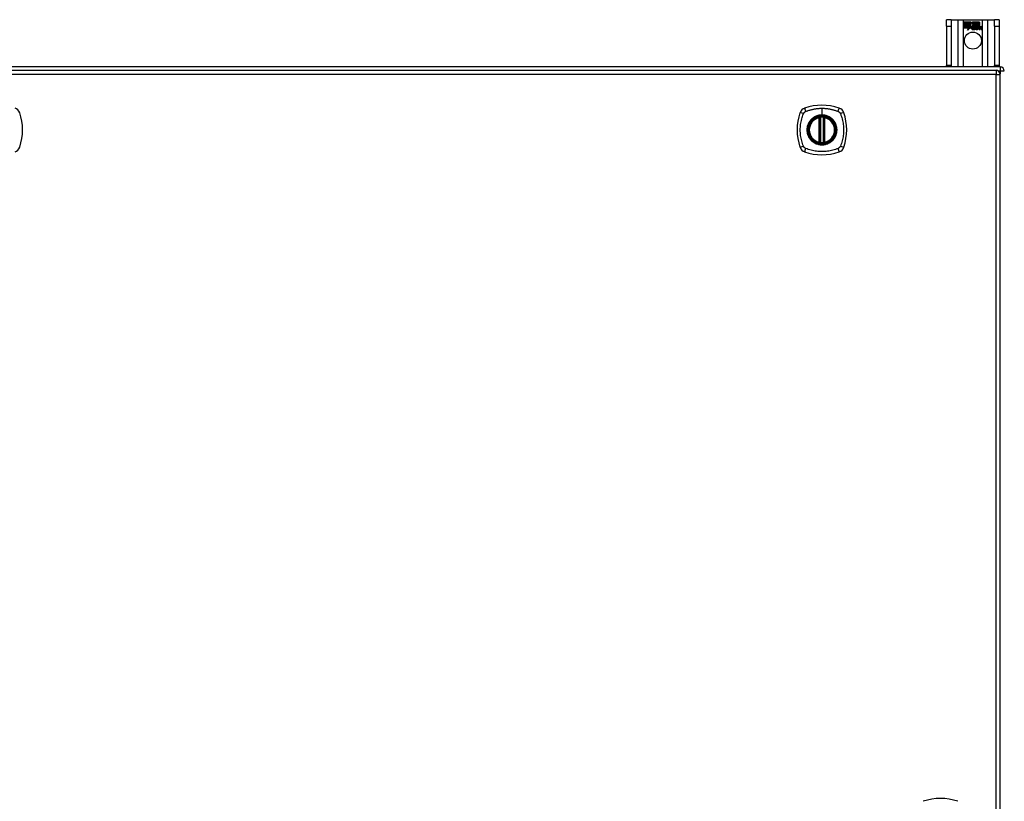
# Model space of a CAD drawing. Header units: inches. Extents: x 20 to 506, y 54 to 238.
# Tile 21 of 33: x 238 to 262, y 142 to 161. Entities that reach past the tile are written whole.
import ezdxf

# ---------------------------------------------------------------- set-up
doc = ezdxf.new("R2010")
doc.units = ezdxf.units.IN
doc.header["$MEASUREMENT"] = 0
doc.layers.add('Visible Edges(ANSI)', color=7, linetype='Continuous', lineweight=25)
doc.layers.add('Visible Tangent Edges(ANSI)', color=7, linetype='Continuous', lineweight=25)

msp = doc.modelspace()

# ---------------------------------------------------------------- linework, layer by layer
at = {"layer": 'Visible Edges(ANSI)'}
for p, q in [((260.382, 160.997), (260.277, 160.997)), ((260.277, 160.841), (260.277, 160.997)), ((260.277, 160.841), (260.277, 159.903)), ((260.382, 160.997), (260.382, 160.841)), ((260.382, 160.997), (260.546, 160.997)), ((260.382, 160.841), (260.382, 159.903)), ((260.546, 160.997), (260.681, 160.997)), ((260.681, 160.997), (261.123, 160.997)), ((260.686, 160.935), (260.853, 160.935)), ((260.686, 160.894), (260.686, 160.935)), ((260.686, 160.934), (260.686, 160.895)), ((260.853, 160.934), (260.686, 160.934)), ((260.686, 160.895), (260.808, 160.895)), ((260.809, 160.894), (260.686, 160.894)), ((260.686, 160.849), (260.686, 160.889)), ((260.686, 160.889), (260.809, 160.889)), ((260.686, 160.888), (260.686, 160.85)), ((260.808, 160.888), (260.686, 160.888)), ((260.686, 160.85), (260.808, 160.85)), ((260.809, 160.849), (260.686, 160.849)), ((260.808, 160.843), (260.686, 160.843)), ((260.686, 160.843), (260.686, 160.804)), ((260.686, 160.843), (260.809, 160.843)), ((260.686, 160.803), (260.686, 160.843)), ((260.808, 160.895), (260.808, 160.93)), ((260.808, 160.93), (260.813, 160.93)), ((260.808, 160.85), (260.808, 160.888)), ((260.808, 160.808), (260.808, 160.843)), ((260.809, 160.929), (260.809, 160.894)), ((260.812, 160.929), (260.809, 160.929)), ((260.809, 160.889), (260.809, 160.849)), ((260.809, 160.843), (260.809, 160.809)), ((260.81, 160.809), (260.828, 160.844)), ((260.828, 160.842), (260.81, 160.808)), ((260.855, 160.867), (260.812, 160.929)), ((260.813, 160.93), (260.856, 160.867)), ((260.828, 160.844), (260.831, 160.832)), ((260.83, 160.83), (260.828, 160.842)), ((260.856, 160.867), (260.83, 160.83)), ((260.831, 160.832), (260.855, 160.867)), ((260.872, 160.839), (260.833, 160.784)), ((260.834, 160.786), (260.873, 160.84)), ((260.853, 160.935), (260.875, 160.902)), ((260.875, 160.9), (260.853, 160.934)), ((260.881, 160.824), (260.872, 160.839)), ((260.873, 160.84), (260.881, 160.825)), ((260.875, 160.902), (260.892, 160.935)), ((260.893, 160.934), (260.875, 160.9)), ((260.892, 160.935), (260.976, 160.935)), ((260.892, 160.872), (260.935, 160.93)), ((260.917, 160.836), (260.892, 160.872)), ((260.975, 160.934), (260.893, 160.934)), ((260.935, 160.929), (260.893, 160.872)), ((260.893, 160.872), (260.919, 160.834)), ((260.935, 160.93), (260.939, 160.93)), ((260.938, 160.929), (260.935, 160.929)), ((260.938, 160.833), (260.938, 160.929)), ((260.967, 160.833), (260.938, 160.833)), ((260.939, 160.93), (260.939, 160.834)), ((260.939, 160.834), (260.967, 160.834)), ((260.961, 160.797), (260.943, 160.83)), ((260.943, 160.83), (260.964, 160.83)), ((260.945, 160.829), (260.962, 160.796)), ((260.963, 160.829), (260.945, 160.829)), ((260.973, 160.806), (260.963, 160.829)), ((260.964, 160.83), (260.973, 160.807)), ((260.967, 160.834), (260.975, 160.815)), ((260.976, 160.811), (260.967, 160.833)), ((260.975, 160.815), (260.975, 160.934)), ((260.976, 160.935), (260.976, 160.811)), ((260.976, 160.807), (260.993, 160.83)), ((260.993, 160.829), (260.976, 160.806)), ((260.981, 160.821), (260.981, 160.935)), ((260.981, 160.935), (261.018, 160.935)), ((260.991, 160.833), (260.981, 160.821)), ((260.982, 160.934), (260.982, 160.823)), ((261.018, 160.934), (260.982, 160.934)), ((260.982, 160.823), (260.99, 160.834)), ((260.982, 160.797), (261.011, 160.829)), ((261.013, 160.83), (260.983, 160.797)), ((260.99, 160.834), (261.018, 160.834)), ((261.018, 160.833), (260.991, 160.833)), ((260.993, 160.83), (261.013, 160.83)), ((261.011, 160.829), (260.993, 160.829)), ((261.008, 160.762), (261.02, 160.83)), ((261.021, 160.829), (261.009, 160.762)), ((261.018, 160.935), (261.018, 160.833)), ((261.018, 160.834), (261.018, 160.934)), ((261.02, 160.83), (261.034, 160.83)), ((261.034, 160.829), (261.021, 160.829)), ((261.024, 160.833), (261.024, 160.935)), ((261.024, 160.935), (261.061, 160.935)), ((261.024, 160.934), (261.024, 160.834)), ((261.06, 160.934), (261.024, 160.934)), ((261.024, 160.834), (261.04, 160.834)), ((261.039, 160.833), (261.024, 160.833)), ((261.034, 160.83), (261.033, 160.818)), ((261.033, 160.817), (261.034, 160.829)), ((261.038, 160.826), (261.039, 160.833)), ((261.04, 160.834), (261.039, 160.828)), ((261.06, 160.836), (261.06, 160.934)), ((261.061, 160.935), (261.061, 160.835)), ((261.123, 160.997), (261.258, 160.997)), ((261.258, 160.997), (261.422, 160.997)), ((261.422, 160.841), (261.422, 160.997)), ((261.527, 160.997), (261.422, 160.997)), ((261.422, 160.841), (261.422, 159.903)), ((261.527, 160.997), (261.527, 160.841)), ((261.527, 160.841), (261.527, 159.903)), ((260.686, 160.804), (260.808, 160.804)), ((260.807, 160.803), (260.686, 160.803)), ((260.776, 160.744), (260.807, 160.803)), ((260.831, 160.801), (260.776, 160.744)), ((260.808, 160.804), (260.779, 160.748)), ((260.779, 160.748), (260.831, 160.803)), ((260.81, 160.808), (260.808, 160.808)), ((260.809, 160.809), (260.81, 160.809)), ((260.831, 160.803), (260.834, 160.786)), ((260.833, 160.784), (260.831, 160.801)), ((260.885, 160.792), (260.931, 160.792)), ((260.931, 160.791), (260.886, 160.791)), ((260.887, 160.803), (260.917, 160.803)), ((260.918, 160.802), (260.887, 160.802)), ((260.922, 160.766), (260.922, 160.775)), ((260.923, 160.776), (260.923, 160.765)), ((260.93, 160.762), (260.961, 160.797)), ((260.95, 160.762), (260.93, 160.762)), ((260.962, 160.796), (260.932, 160.762)), ((260.932, 160.762), (260.95, 160.762)), ((260.95, 160.762), (260.967, 160.787)), ((260.967, 160.786), (260.95, 160.762)), ((260.967, 160.787), (260.97, 160.787)), ((260.97, 160.786), (260.967, 160.786)), ((260.97, 160.787), (260.98, 160.762)), ((260.979, 160.762), (260.97, 160.786)), ((260.973, 160.807), (260.976, 160.807)), ((260.976, 160.806), (260.973, 160.806)), ((261, 160.762), (260.979, 160.762)), ((260.98, 160.762), (260.998, 160.762)), ((260.998, 160.762), (260.982, 160.797)), ((260.983, 160.797), (261, 160.762)), ((261.025, 160.762), (261.008, 160.762)), ((261.009, 160.762), (261.024, 160.762)), ((261.024, 160.762), (261.029, 160.79)), ((261.03, 160.79), (261.025, 160.762)), ((261.033, 160.818), (261.037, 160.818)), ((261.037, 160.817), (261.033, 160.817)), ((261.051, 160.762), (261.058, 160.805)), ((261.067, 160.762), (261.051, 160.762)), ((261.059, 160.805), (261.052, 160.762)), ((261.052, 160.762), (261.066, 160.762)), ((261.066, 160.762), (261.071, 160.79)), ((261.072, 160.79), (261.067, 160.762)), ((261.101, 160.805), (261.093, 160.762)), ((261.093, 160.762), (261.1, 160.805)), ((261.093, 160.762), (261.108, 160.762)), ((261.109, 160.762), (261.093, 160.762)), ((261.108, 160.762), (261.117, 160.805)), ((261.117, 160.805), (261.109, 160.762)), ((260.277, 159.872), (260.277, 159.903)), ((260.382, 159.903), (260.382, 159.872)), ((261.422, 159.872), (261.422, 159.903)), ((261.527, 159.903), (261.527, 159.872)), ((261.553, 159.872), (213.751, 159.872)), ((213.849, 159.791), (261.454, 159.791)), ((261.553, 123.972), (261.553, 159.692)), ((257.244, 158.075), (257.244, 158.66)), ((257.264, 158.07), (257.264, 158.664)), ((257.343, 158.664), (257.343, 158.07)), ((257.363, 158.66), (257.363, 158.075))]:
    msp.add_line(p, q, dxfattribs=at)
at = {"layer": 'Visible Edges(ANSI)', "flags": 128}
for points in [[(257.275, 158.679), (257.273, 158.679), (257.272, 158.679), (257.27, 158.678), (257.268, 158.678), (257.267, 158.678), (257.265, 158.678), (257.264, 158.678), (257.263, 158.678), (257.261, 158.677), (257.26, 158.677), (257.259, 158.677), (257.257, 158.677), (257.256, 158.677), (257.255, 158.676), (257.254, 158.676), (257.254, 158.676), (257.253, 158.676), (257.252, 158.676), (257.252, 158.676), (257.251, 158.676), (257.251, 158.676), (257.25, 158.676), (257.25, 158.676), (257.25, 158.676)], [(257.357, 158.676), (257.357, 158.676), (257.356, 158.676), (257.356, 158.676), (257.356, 158.676), (257.355, 158.676), (257.355, 158.676), (257.354, 158.676), (257.353, 158.676), (257.352, 158.676), (257.352, 158.676), (257.351, 158.677), (257.349, 158.677), (257.348, 158.677), (257.347, 158.677), (257.346, 158.677), (257.344, 158.678), (257.343, 158.678), (257.341, 158.678), (257.34, 158.678), (257.338, 158.678), (257.337, 158.678), (257.335, 158.679), (257.334, 158.679), (257.332, 158.679)], [(257.25, 158.059), (257.25, 158.059), (257.25, 158.059), (257.251, 158.059), (257.251, 158.059), (257.252, 158.059), (257.252, 158.058), (257.253, 158.058), (257.254, 158.058), (257.254, 158.058), (257.255, 158.058), (257.256, 158.058), (257.257, 158.058), (257.259, 158.057), (257.26, 158.057), (257.261, 158.057), (257.263, 158.057), (257.264, 158.057), (257.265, 158.057), (257.267, 158.056), (257.268, 158.056), (257.27, 158.056), (257.272, 158.056), (257.273, 158.056), (257.275, 158.056)], [(257.332, 158.056), (257.334, 158.056), (257.335, 158.056), (257.337, 158.056), (257.338, 158.056), (257.34, 158.056), (257.341, 158.057), (257.343, 158.057), (257.344, 158.057), (257.346, 158.057), (257.347, 158.057), (257.348, 158.057), (257.349, 158.058), (257.351, 158.058), (257.352, 158.058), (257.352, 158.058), (257.353, 158.058), (257.354, 158.058), (257.355, 158.058), (257.355, 158.059), (257.356, 158.059), (257.356, 158.059), (257.356, 158.059), (257.357, 158.059), (257.357, 158.059)]]:
    msp.add_lwpolyline(points, dxfattribs=at)
at = {"layer": 'Visible Edges(ANSI)'}
for centre, radius in [((260.902, 160.497), 0.203), ((257.303, 158.367), 0.32), ((257.303, 158.367), 0.315)]:
    msp.add_circle(centre, radius, dxfattribs=at)
for centre, radius, start, end in [((260.918, 160.785), 0.0498, 134.1684, 176.5646), ((260.909, 160.794), 0.042, 79.6582, 131.9139), ((260.909, 160.794), 0.0412, 77.079, 133.1785), ((260.909, 160.794), 0.0374, 80.4085, 134.1684), ((260.909, 160.794), 0.0366, 80.3604, 134.1684), ((260.906, 160.807), 0.0144, 51.1652, 109.3797), ((260.914, 160.812), 0.019, 23.8445, 85.0802), ((260.914, 160.812), 0.0183, 23.8445, 85.1757), ((261.062, 160.802), 0.03, 89.4776, 147.4114), ((261.062, 160.802), 0.0293, 89.4776, 148.2123), ((261.06, 160.805), 0.03, 88.7952, 136.5849), ((261.06, 160.805), 0.0307, 90.2222, 132.7339), ((261.062, 160.819), 0.0127, 16.9928, 89.4776), ((261.062, 160.819), 0.0119, 16.9928, 89.4776), ((261.04, 160.812), 0.0353, 357.7769, 16.9928), ((261.104, 160.801), 0.0299, 89.6788, 160.8136), ((261.04, 160.812), 0.036, 3.6169, 16.9928), ((261.104, 160.801), 0.0307, 89.6788, 153.9508), ((261.104, 160.819), 0.0131, 18.4748, 89.6788), ((261.104, 160.819), 0.0124, 18.4748, 89.6788), ((261.082, 160.811), 0.0353, 349, 18.4748), ((261.082, 160.811), 0.036, 349, 18.4748), ((260.893, 160.787), 0.0247, 176.5646, 261.5605), ((260.918, 160.785), 0.049, 134.1684, 176.5646), ((260.893, 160.787), 0.0239, 176.5646, 261.5605), ((260.897, 160.788), 0.0127, 160.9907, 244.6784), ((260.897, 160.788), 0.012, 163.5261, 244.6784), ((260.908, 160.8), 0.0217, 109.3797, 175.226), ((260.908, 160.8), 0.021, 109.3797, 172.9975), ((260.9, 160.838), 0.0751, 261.5605, 286.9141), ((260.9, 160.838), 0.0759, 261.5605, 287.3343), ((260.908, 160.812), 0.0384, 244.6784, 292.5609), ((260.908, 160.812), 0.0391, 244.6784, 290.9242), ((260.906, 160.807), 0.0137, 51.1652, 109.3797), ((260.907, 160.808), 0.0119, 331.4547, 51.1652), ((260.907, 160.808), 0.0127, 329.421, 51.1652), ((260.899, 160.806), 0.0345, 336.9643, 23.8445), ((260.899, 160.806), 0.0353, 336.1555, 23.8445), ((261.087, 160.78), 0.0589, 147.5992, 170), ((261.087, 160.78), 0.0581, 147.5992, 170), ((261.051, 160.802), 0.0165, 96.03, 147.5992), ((261.051, 160.802), 0.0157, 96.03, 147.5992), ((261.05, 160.811), 0.00825, 23.5571, 96.03), ((261.05, 160.811), 0.0075, 23.5571, 96.03), ((261.043, 160.807), 0.0154, 350, 23.5571), ((261.043, 160.807), 0.0161, 350, 23.5571), ((261.129, 160.781), 0.0589, 148.5524, 170.8204), ((261.129, 160.781), 0.0581, 148.5584, 170.8257), ((261.093, 160.802), 0.0165, 96.1027, 147.6301), ((261.093, 160.802), 0.0157, 96.1027, 147.6083), ((261.092, 160.811), 0.00825, 23.5487, 96.1027), ((261.092, 160.811), 0.0075, 23.5487, 96.1027), ((261.085, 160.807), 0.0154, 349.9922, 23.5487), ((261.085, 160.807), 0.0161, 350.0076, 23.5487), ((261.454, 159.692), 0.099, 0, 90), ((261.553, 159.773), 0.099, 0, 90), ((257.303, 157.678), 1.28, 71.2278, 108.7722), ((238.007, 158.722), 0.177, 18.7722, 71.2278), ((236.963, 158.367), 1.28, 341.2278, 18.7722), ((257.992, 158.367), 1.28, 161.2278, 198.7722), ((256.949, 158.722), 0.177, 108.7722, 161.2278), ((257.658, 158.722), 0.177, 18.7722, 71.2278), ((256.614, 158.367), 1.28, 341.2278, 18.7722), ((257.303, 158.367), 0.313, 103.6344, 256.3656), ((257.303, 158.367), 0.313, 99.784, 103.6344), ((257.232, 158.66), 0.0118, 0, 103.6344), ((257.252, 158.664), 0.0118, 0, 99.784), ((257.303, 158.367), 0.313, 84.7499, 95.2501), ((257.355, 158.664), 0.0118, 80.216, 180), ((257.303, 158.367), 0.313, 76.3656, 80.216), ((257.374, 158.66), 0.0118, 76.3656, 180), ((257.303, 158.367), 0.313, 283.6344, 76.3656), ((257.232, 158.075), 0.0118, 256.3656, 0), ((257.303, 158.367), 0.313, 256.3656, 260.216), ((257.252, 158.07), 0.0118, 260.216, 0), ((257.303, 158.367), 0.313, 264.7499, 275.2501), ((257.355, 158.07), 0.0118, 180, 279.784), ((257.303, 158.367), 0.313, 279.784, 283.6344), ((257.374, 158.075), 0.0118, 180, 283.6344), ((238.007, 158.012), 0.177, 288.7722, 341.2278), ((256.949, 158.012), 0.177, 198.7722, 251.2278), ((257.303, 159.056), 1.28, 251.2278, 288.7722), ((257.658, 158.012), 0.177, 288.7722, 341.2278), ((260.129, 141.143), 1.28, 71.2278, 108.7722)]:
    msp.add_arc(centre, radius, start, end, dxfattribs=at)
at = {"layer": 'Visible Tangent Edges(ANSI)'}
for p, q in [((260.277, 160.841), (260.382, 160.841)), ((260.546, 160.997), (260.546, 159.872)), ((260.681, 159.872), (260.681, 160.997)), ((261.123, 160.997), (261.123, 159.872)), ((261.258, 159.872), (261.258, 160.997)), ((261.422, 160.841), (261.527, 160.841)), ((260.382, 159.903), (260.277, 159.903)), ((261.527, 159.903), (261.422, 159.903)), ((261.454, 159.692), (213.849, 159.692)), ((261.454, 159.791), (261.454, 159.692)), ((261.454, 159.692), (261.553, 159.692)), ((261.454, 123.972), (261.454, 159.692)), ((261.512, 159.773), (261.553, 159.773)), ((261.553, 159.872), (261.553, 159.773)), ((261.553, 159.773), (261.652, 159.773)), ((261.553, 159.773), (261.553, 159.702)), ((257.303, 158.884), (257.303, 158.724)), ((257.303, 158.719), (257.303, 158.724)), ((257.232, 158.66), (257.23, 158.671)), ((257.232, 158.66), (257.244, 158.66)), ((257.232, 158.66), (257.232, 158.075)), ((257.244, 158.66), (257.254, 158.66)), ((257.25, 158.676), (257.251, 158.67)), ((257.254, 158.664), (257.264, 158.664)), ((257.254, 158.075), (257.254, 158.66)), ((257.276, 158.667), (257.275, 158.679)), ((257.276, 158.067), (257.276, 158.667)), ((257.331, 158.667), (257.332, 158.679)), ((257.331, 158.667), (257.331, 158.067)), ((257.343, 158.664), (257.353, 158.664)), ((257.353, 158.66), (257.363, 158.66)), ((257.353, 158.66), (257.353, 158.075)), ((257.356, 158.67), (257.357, 158.676)), ((257.363, 158.66), (257.374, 158.66)), ((257.377, 158.671), (257.374, 158.66)), ((257.374, 158.075), (257.374, 158.66)), ((257.23, 158.063), (257.232, 158.075)), ((257.244, 158.075), (257.232, 158.075)), ((257.254, 158.075), (257.244, 158.075)), ((257.251, 158.065), (257.25, 158.059)), ((257.264, 158.07), (257.254, 158.07)), ((257.275, 158.056), (257.276, 158.067)), ((257.332, 158.056), (257.331, 158.067)), ((257.353, 158.07), (257.343, 158.07)), ((257.363, 158.075), (257.353, 158.075)), ((257.357, 158.059), (257.356, 158.065)), ((257.374, 158.075), (257.363, 158.075)), ((257.374, 158.075), (257.377, 158.063))]:
    msp.add_line(p, q, dxfattribs=at)
at = {"layer": 'Visible Tangent Edges(ANSI)', "flags": 128}
for points in [[(256.864, 157.979), (256.85, 158.012), (256.839, 158.043), (256.83, 158.075), (256.821, 158.106), (256.813, 158.138), (256.806, 158.17), (256.8, 158.203), (256.796, 158.235), (256.792, 158.268), (256.789, 158.301), (256.787, 158.334), (256.787, 158.367), (256.787, 158.4), (256.789, 158.433), (256.792, 158.466), (256.796, 158.499), (256.8, 158.531), (256.806, 158.564), (256.813, 158.596), (256.821, 158.628), (256.83, 158.66), (256.839, 158.691), (256.85, 158.722), (256.864, 158.756)], [(256.864, 158.756), (256.864, 158.757), (256.865, 158.759), (256.866, 158.76), (256.866, 158.761), (256.867, 158.763), (256.868, 158.764), (256.869, 158.765), (256.869, 158.767), (256.87, 158.768), (256.871, 158.769), (256.872, 158.771), (256.873, 158.772), (256.874, 158.773), (256.875, 158.774), (256.876, 158.776), (256.876, 158.777), (256.877, 158.778), (256.878, 158.779), (256.879, 158.78), (256.88, 158.781), (256.881, 158.783), (256.883, 158.784), (256.884, 158.785), (256.885, 158.786)], [(256.885, 158.786), (256.886, 158.787), (256.887, 158.788), (256.888, 158.789), (256.889, 158.79), (256.89, 158.791), (256.891, 158.792), (256.893, 158.793), (256.894, 158.794), (256.895, 158.795), (256.896, 158.796), (256.898, 158.797), (256.899, 158.798), (256.9, 158.799), (256.901, 158.8), (256.903, 158.8), (256.904, 158.801), (256.905, 158.802), (256.907, 158.803), (256.908, 158.804), (256.909, 158.804), (256.911, 158.805), (256.912, 158.806), (256.913, 158.806), (256.915, 158.807)], [(256.915, 158.807), (256.933, 158.815), (256.948, 158.821), (256.964, 158.826), (256.979, 158.831), (256.995, 158.836), (257.011, 158.841), (257.027, 158.846), (257.043, 158.85), (257.059, 158.854), (257.075, 158.858), (257.091, 158.861), (257.107, 158.864), (257.123, 158.868), (257.139, 158.87), (257.156, 158.873), (257.172, 158.875), (257.188, 158.877), (257.205, 158.879), (257.221, 158.88), (257.237, 158.882), (257.254, 158.883), (257.27, 158.883), (257.287, 158.884), (257.303, 158.884)], [(257.303, 158.719), (257.395, 158.707), (257.48, 158.672), (257.553, 158.616), (257.609, 158.543), (257.644, 158.458), (257.656, 158.367), (257.644, 158.276), (257.608, 158.191), (257.552, 158.118), (257.48, 158.062), (257.394, 158.027), (257.303, 158.015), (257.212, 158.027), (257.127, 158.062), (257.054, 158.118), (256.998, 158.191), (256.963, 158.276), (256.951, 158.367), (256.963, 158.459), (256.999, 158.544), (257.054, 158.617), (257.127, 158.672), (257.212, 158.707), (257.303, 158.719)], [(257.303, 158.724), (257.293, 158.724), (257.283, 158.723), (257.273, 158.723), (257.262, 158.722), (257.252, 158.72), (257.242, 158.719), (257.232, 158.717), (257.222, 158.715), (257.212, 158.712), (257.202, 158.709), (257.192, 158.706), (257.182, 158.703), (257.173, 158.699), (257.163, 158.695), (257.154, 158.691), (257.145, 158.687), (257.135, 158.682), (257.126, 158.677), (257.118, 158.672), (257.109, 158.666), (257.1, 158.66), (257.092, 158.654), (257.084, 158.648), (257.076, 158.642)], [(257.303, 158.884), (257.32, 158.884), (257.336, 158.883), (257.353, 158.883), (257.369, 158.882), (257.386, 158.88), (257.402, 158.879), (257.419, 158.877), (257.435, 158.875), (257.451, 158.873), (257.468, 158.87), (257.484, 158.867), (257.5, 158.864), (257.516, 158.861), (257.532, 158.858), (257.548, 158.854), (257.564, 158.85), (257.58, 158.846), (257.596, 158.841), (257.612, 158.836), (257.627, 158.831), (257.643, 158.826), (257.658, 158.821), (257.674, 158.815), (257.692, 158.807)], [(257.531, 158.642), (257.523, 158.648), (257.515, 158.655), (257.506, 158.66), (257.498, 158.666), (257.489, 158.672), (257.48, 158.677), (257.471, 158.682), (257.462, 158.687), (257.453, 158.691), (257.444, 158.695), (257.434, 158.699), (257.424, 158.703), (257.415, 158.706), (257.405, 158.709), (257.395, 158.712), (257.385, 158.715), (257.375, 158.717), (257.365, 158.719), (257.355, 158.72), (257.344, 158.722), (257.334, 158.723), (257.324, 158.723), (257.314, 158.724), (257.303, 158.724)], [(257.692, 158.807), (257.695, 158.806), (257.698, 158.804), (257.7, 158.803), (257.703, 158.801), (257.705, 158.8), (257.708, 158.798), (257.711, 158.796), (257.713, 158.794), (257.715, 158.792), (257.718, 158.79), (257.72, 158.788), (257.722, 158.786), (257.724, 158.784), (257.726, 158.782), (257.728, 158.779), (257.73, 158.777), (257.732, 158.774), (257.734, 158.772), (257.736, 158.769), (257.737, 158.767), (257.739, 158.764), (257.741, 158.761), (257.742, 158.759), (257.743, 158.756)], [(257.743, 158.756), (257.757, 158.722), (257.768, 158.691), (257.777, 158.66), (257.786, 158.628), (257.794, 158.596), (257.801, 158.564), (257.807, 158.531), (257.811, 158.499), (257.815, 158.466), (257.818, 158.433), (257.819, 158.4), (257.82, 158.367), (257.819, 158.334), (257.818, 158.301), (257.815, 158.268), (257.811, 158.235), (257.807, 158.203), (257.801, 158.17), (257.794, 158.138), (257.786, 158.106), (257.777, 158.075), (257.768, 158.043), (257.757, 158.012), (257.743, 157.979)], [(257.029, 158.595), (257.016, 158.579), (257.005, 158.562), (256.994, 158.544), (256.984, 158.526), (256.975, 158.507), (256.968, 158.488), (256.961, 158.469), (256.956, 158.449), (256.952, 158.429), (256.949, 158.408), (256.947, 158.388), (256.947, 158.367), (256.947, 158.346), (256.949, 158.326), (256.952, 158.306), (256.956, 158.285), (256.961, 158.265), (256.968, 158.246), (256.975, 158.227), (256.984, 158.208), (256.994, 158.19), (257.005, 158.173), (257.016, 158.156), (257.029, 158.14)], [(257.076, 158.642), (257.074, 158.64), (257.072, 158.638), (257.07, 158.636), (257.067, 158.635), (257.065, 158.633), (257.063, 158.631), (257.061, 158.629), (257.059, 158.627), (257.057, 158.625), (257.055, 158.623), (257.053, 158.621), (257.051, 158.619), (257.049, 158.617), (257.047, 158.615), (257.045, 158.613), (257.044, 158.611), (257.042, 158.609), (257.04, 158.607), (257.038, 158.605), (257.036, 158.603), (257.034, 158.601), (257.032, 158.599), (257.031, 158.597), (257.029, 158.595)], [(257.251, 158.67), (257.251, 158.67), (257.25, 158.67), (257.249, 158.671), (257.248, 158.671), (257.247, 158.671), (257.246, 158.672), (257.246, 158.672), (257.245, 158.672), (257.244, 158.672), (257.243, 158.672), (257.242, 158.672), (257.241, 158.672), (257.24, 158.672), (257.239, 158.672), (257.238, 158.672), (257.237, 158.672), (257.236, 158.672), (257.235, 158.672), (257.234, 158.672), (257.233, 158.672), (257.232, 158.672), (257.232, 158.672), (257.231, 158.672), (257.23, 158.671)], [(257.254, 158.664), (257.254, 158.664), (257.254, 158.665), (257.254, 158.665), (257.254, 158.665), (257.254, 158.665), (257.254, 158.666), (257.253, 158.666), (257.253, 158.666), (257.253, 158.666), (257.253, 158.667), (257.253, 158.667), (257.253, 158.667), (257.253, 158.667), (257.253, 158.668), (257.253, 158.668), (257.252, 158.668), (257.252, 158.668), (257.252, 158.668), (257.252, 158.669), (257.252, 158.669), (257.252, 158.669), (257.252, 158.669), (257.251, 158.669), (257.251, 158.67)], [(257.254, 158.66), (257.254, 158.66), (257.254, 158.66), (257.254, 158.66), (257.254, 158.661), (257.254, 158.661), (257.254, 158.661), (257.254, 158.661), (257.254, 158.661), (257.254, 158.661), (257.254, 158.662), (257.254, 158.662), (257.254, 158.662), (257.254, 158.662), (257.254, 158.662), (257.254, 158.662), (257.254, 158.663), (257.254, 158.663), (257.254, 158.663), (257.254, 158.663), (257.254, 158.663), (257.254, 158.663), (257.254, 158.664), (257.254, 158.664), (257.254, 158.664)], [(257.264, 158.664), (257.264, 158.664), (257.264, 158.664), (257.264, 158.664), (257.264, 158.664), (257.265, 158.664), (257.265, 158.664), (257.265, 158.664), (257.266, 158.665), (257.266, 158.665), (257.267, 158.665), (257.267, 158.665), (257.268, 158.665), (257.268, 158.665), (257.269, 158.665), (257.269, 158.666), (257.27, 158.666), (257.271, 158.666), (257.271, 158.666), (257.272, 158.666), (257.273, 158.666), (257.274, 158.667), (257.274, 158.667), (257.275, 158.667), (257.276, 158.667)], [(257.331, 158.667), (257.332, 158.667), (257.333, 158.667), (257.333, 158.667), (257.334, 158.666), (257.335, 158.666), (257.335, 158.666), (257.336, 158.666), (257.337, 158.666), (257.338, 158.666), (257.338, 158.665), (257.339, 158.665), (257.339, 158.665), (257.34, 158.665), (257.34, 158.665), (257.341, 158.665), (257.341, 158.665), (257.342, 158.664), (257.342, 158.664), (257.342, 158.664), (257.342, 158.664), (257.343, 158.664), (257.343, 158.664), (257.343, 158.664), (257.343, 158.664)], [(257.356, 158.67), (257.355, 158.669), (257.355, 158.669), (257.355, 158.669), (257.355, 158.669), (257.355, 158.669), (257.355, 158.668), (257.355, 158.668), (257.354, 158.668), (257.354, 158.668), (257.354, 158.668), (257.354, 158.667), (257.354, 158.667), (257.354, 158.667), (257.354, 158.667), (257.354, 158.666), (257.353, 158.666), (257.353, 158.666), (257.353, 158.666), (257.353, 158.665), (257.353, 158.665), (257.353, 158.665), (257.353, 158.665), (257.353, 158.664), (257.353, 158.664)], [(257.353, 158.664), (257.353, 158.664), (257.353, 158.664), (257.353, 158.663), (257.353, 158.663), (257.353, 158.663), (257.353, 158.663), (257.353, 158.663), (257.353, 158.663), (257.353, 158.662), (257.353, 158.662), (257.353, 158.662), (257.353, 158.662), (257.353, 158.662), (257.353, 158.662), (257.353, 158.661), (257.353, 158.661), (257.353, 158.661), (257.353, 158.661), (257.353, 158.661), (257.353, 158.661), (257.353, 158.66), (257.353, 158.66), (257.353, 158.66), (257.353, 158.66)], [(257.377, 158.671), (257.376, 158.672), (257.375, 158.672), (257.374, 158.672), (257.373, 158.672), (257.373, 158.672), (257.372, 158.672), (257.371, 158.672), (257.37, 158.672), (257.369, 158.672), (257.368, 158.672), (257.367, 158.672), (257.366, 158.672), (257.365, 158.672), (257.364, 158.672), (257.363, 158.672), (257.362, 158.672), (257.361, 158.672), (257.36, 158.672), (257.36, 158.671), (257.359, 158.671), (257.358, 158.671), (257.357, 158.67), (257.356, 158.67), (257.356, 158.67)], [(257.578, 158.595), (257.576, 158.597), (257.574, 158.599), (257.573, 158.601), (257.571, 158.603), (257.569, 158.605), (257.567, 158.607), (257.565, 158.609), (257.563, 158.611), (257.561, 158.613), (257.56, 158.615), (257.558, 158.617), (257.556, 158.619), (257.554, 158.621), (257.552, 158.623), (257.55, 158.625), (257.548, 158.627), (257.546, 158.629), (257.544, 158.631), (257.542, 158.633), (257.539, 158.635), (257.537, 158.636), (257.535, 158.638), (257.533, 158.64), (257.531, 158.642)], [(257.578, 158.14), (257.591, 158.156), (257.602, 158.173), (257.613, 158.19), (257.623, 158.208), (257.631, 158.227), (257.639, 158.246), (257.646, 158.266), (257.651, 158.286), (257.655, 158.306), (257.658, 158.326), (257.66, 158.347), (257.66, 158.367), (257.66, 158.388), (257.658, 158.408), (257.655, 158.429), (257.651, 158.449), (257.645, 158.469), (257.639, 158.488), (257.631, 158.507), (257.623, 158.526), (257.613, 158.544), (257.602, 158.562), (257.591, 158.579), (257.578, 158.595)], [(257.029, 158.14), (257.031, 158.138), (257.032, 158.135), (257.034, 158.133), (257.036, 158.131), (257.038, 158.129), (257.04, 158.127), (257.042, 158.125), (257.044, 158.123), (257.045, 158.121), (257.047, 158.119), (257.049, 158.117), (257.051, 158.115), (257.053, 158.113), (257.055, 158.111), (257.057, 158.109), (257.059, 158.107), (257.061, 158.105), (257.063, 158.104), (257.065, 158.102), (257.067, 158.1), (257.07, 158.098), (257.072, 158.096), (257.074, 158.094), (257.076, 158.093)], [(257.076, 158.093), (257.092, 158.08), (257.109, 158.068), (257.126, 158.058), (257.145, 158.048), (257.163, 158.039), (257.182, 158.032), (257.202, 158.025), (257.222, 158.02), (257.242, 158.016), (257.262, 158.013), (257.283, 158.011), (257.304, 158.01), (257.324, 158.011), (257.345, 158.013), (257.365, 158.016), (257.385, 158.02), (257.405, 158.025), (257.425, 158.032), (257.444, 158.039), (257.463, 158.048), (257.481, 158.058), (257.498, 158.068), (257.515, 158.08), (257.531, 158.093)], [(257.23, 158.063), (257.231, 158.063), (257.232, 158.063), (257.232, 158.062), (257.233, 158.062), (257.234, 158.062), (257.235, 158.062), (257.236, 158.062), (257.237, 158.062), (257.238, 158.062), (257.239, 158.062), (257.24, 158.062), (257.241, 158.062), (257.242, 158.062), (257.243, 158.062), (257.244, 158.062), (257.245, 158.062), (257.246, 158.063), (257.246, 158.063), (257.247, 158.063), (257.248, 158.063), (257.249, 158.064), (257.25, 158.064), (257.251, 158.064), (257.251, 158.065)], [(257.251, 158.065), (257.251, 158.065), (257.252, 158.065), (257.252, 158.065), (257.252, 158.066), (257.252, 158.066), (257.252, 158.066), (257.252, 158.066), (257.252, 158.066), (257.253, 158.067), (257.253, 158.067), (257.253, 158.067), (257.253, 158.067), (257.253, 158.068), (257.253, 158.068), (257.253, 158.068), (257.253, 158.068), (257.253, 158.069), (257.254, 158.069), (257.254, 158.069), (257.254, 158.069), (257.254, 158.07), (257.254, 158.07), (257.254, 158.07), (257.254, 158.07)], [(257.254, 158.07), (257.254, 158.071), (257.254, 158.071), (257.254, 158.071), (257.254, 158.071), (257.254, 158.071), (257.254, 158.071), (257.254, 158.072), (257.254, 158.072), (257.254, 158.072), (257.254, 158.072), (257.254, 158.072), (257.254, 158.072), (257.254, 158.073), (257.254, 158.073), (257.254, 158.073), (257.254, 158.073), (257.254, 158.073), (257.254, 158.073), (257.254, 158.074), (257.254, 158.074), (257.254, 158.074), (257.254, 158.074), (257.254, 158.074), (257.254, 158.075)], [(257.276, 158.067), (257.275, 158.067), (257.274, 158.068), (257.274, 158.068), (257.273, 158.068), (257.272, 158.068), (257.271, 158.068), (257.271, 158.068), (257.27, 158.069), (257.269, 158.069), (257.269, 158.069), (257.268, 158.069), (257.268, 158.069), (257.267, 158.069), (257.267, 158.07), (257.266, 158.07), (257.266, 158.07), (257.265, 158.07), (257.265, 158.07), (257.265, 158.07), (257.264, 158.07), (257.264, 158.07), (257.264, 158.07), (257.264, 158.07), (257.264, 158.07)], [(257.343, 158.07), (257.343, 158.07), (257.343, 158.07), (257.343, 158.07), (257.342, 158.07), (257.342, 158.07), (257.342, 158.07), (257.342, 158.07), (257.341, 158.07), (257.341, 158.07), (257.34, 158.07), (257.34, 158.069), (257.339, 158.069), (257.339, 158.069), (257.338, 158.069), (257.338, 158.069), (257.337, 158.069), (257.336, 158.068), (257.335, 158.068), (257.335, 158.068), (257.334, 158.068), (257.333, 158.068), (257.333, 158.068), (257.332, 158.067), (257.331, 158.067)], [(257.353, 158.075), (257.353, 158.074), (257.353, 158.074), (257.353, 158.074), (257.353, 158.074), (257.353, 158.074), (257.353, 158.073), (257.353, 158.073), (257.353, 158.073), (257.353, 158.073), (257.353, 158.073), (257.353, 158.073), (257.353, 158.072), (257.353, 158.072), (257.353, 158.072), (257.353, 158.072), (257.353, 158.072), (257.353, 158.072), (257.353, 158.071), (257.353, 158.071), (257.353, 158.071), (257.353, 158.071), (257.353, 158.071), (257.353, 158.071), (257.353, 158.07)], [(257.353, 158.07), (257.353, 158.07), (257.353, 158.07), (257.353, 158.07), (257.353, 158.069), (257.353, 158.069), (257.353, 158.069), (257.353, 158.069), (257.353, 158.068), (257.354, 158.068), (257.354, 158.068), (257.354, 158.068), (257.354, 158.067), (257.354, 158.067), (257.354, 158.067), (257.354, 158.067), (257.354, 158.066), (257.355, 158.066), (257.355, 158.066), (257.355, 158.066), (257.355, 158.066), (257.355, 158.065), (257.355, 158.065), (257.355, 158.065), (257.356, 158.065)], [(257.356, 158.065), (257.356, 158.064), (257.357, 158.064), (257.358, 158.064), (257.359, 158.063), (257.36, 158.063), (257.36, 158.063), (257.361, 158.063), (257.362, 158.062), (257.363, 158.062), (257.364, 158.062), (257.365, 158.062), (257.366, 158.062), (257.367, 158.062), (257.368, 158.062), (257.369, 158.062), (257.37, 158.062), (257.371, 158.062), (257.372, 158.062), (257.373, 158.062), (257.373, 158.062), (257.374, 158.062), (257.375, 158.063), (257.376, 158.063), (257.377, 158.063)], [(257.531, 158.093), (257.533, 158.094), (257.535, 158.096), (257.537, 158.098), (257.539, 158.1), (257.542, 158.102), (257.544, 158.104), (257.546, 158.105), (257.548, 158.107), (257.55, 158.109), (257.552, 158.111), (257.554, 158.113), (257.556, 158.115), (257.558, 158.117), (257.559, 158.119), (257.561, 158.121), (257.563, 158.123), (257.565, 158.125), (257.567, 158.127), (257.569, 158.129), (257.571, 158.131), (257.573, 158.133), (257.574, 158.135), (257.576, 158.138), (257.578, 158.14)], [(256.915, 157.927), (256.912, 157.929), (256.909, 157.93), (256.907, 157.932), (256.904, 157.933), (256.901, 157.935), (256.899, 157.937), (256.896, 157.938), (256.894, 157.94), (256.892, 157.942), (256.889, 157.944), (256.887, 157.946), (256.885, 157.948), (256.883, 157.951), (256.88, 157.953), (256.878, 157.955), (256.876, 157.958), (256.875, 157.96), (256.873, 157.963), (256.871, 157.965), (256.869, 157.968), (256.868, 157.97), (256.866, 157.973), (256.865, 157.976), (256.864, 157.979)], [(257.692, 157.927), (257.658, 157.913), (257.627, 157.903), (257.596, 157.893), (257.564, 157.885), (257.532, 157.877), (257.5, 157.87), (257.468, 157.864), (257.435, 157.859), (257.403, 157.856), (257.37, 157.853), (257.337, 157.851), (257.304, 157.851), (257.271, 157.851), (257.238, 157.853), (257.205, 157.855), (257.172, 157.859), (257.139, 157.864), (257.107, 157.87), (257.075, 157.877), (257.043, 157.885), (257.011, 157.893), (256.979, 157.903), (256.948, 157.913), (256.915, 157.927)], [(257.743, 157.979), (257.742, 157.976), (257.741, 157.973), (257.739, 157.97), (257.737, 157.968), (257.736, 157.965), (257.734, 157.963), (257.732, 157.96), (257.73, 157.958), (257.728, 157.955), (257.726, 157.953), (257.724, 157.951), (257.722, 157.949), (257.72, 157.946), (257.718, 157.944), (257.715, 157.942), (257.713, 157.94), (257.711, 157.938), (257.708, 157.937), (257.706, 157.935), (257.703, 157.933), (257.7, 157.932), (257.698, 157.93), (257.695, 157.929), (257.692, 157.927)]]:
    msp.add_lwpolyline(points, dxfattribs=at)
at = {"layer": 'Visible Tangent Edges(ANSI)'}
for radius in [0.346, 0.342, 0.325, 0.324]:
    msp.add_circle((257.303, 158.367), radius, dxfattribs=at)
for start, end in [(103.6344, 256.3656), (84.7499, 95.2501), (283.6344, 76.3656), (264.7499, 275.2501)]:
    msp.add_arc((257.303, 158.367), 0.301, start, end, dxfattribs=at)
for centre, major_axis, ratio, start_param, end_param in [((256.891, 158.742), (-0.112, 0.037), 0.042597, 4.975842, 6.113112), ((256.929, 158.779), (-0.037, 0.112), 0.042597, 0.170073, 1.307344), ((257.678, 158.779), (0.037, 0.112), 0.042597, 4.975842, 6.113112), ((257.716, 158.742), (0.112, 0.037), 0.042597, 0.170073, 1.307344), ((257.25, 158.675), (-0.00893, -0.00773), 0.431674, 0, 1.315955), ((257.256, 158.664), (-0.0116, -0.0021), 0.025638, 4.856604, 6.283185), ((257.351, 158.664), (0.0116, -0.0021), 0.025638, 0, 1.426581), ((257.357, 158.675), (0.00893, -0.00773), 0.431674, 4.96723, 6.283185), ((257.25, 158.059), (-0.00893, 0.00773), 0.431674, 4.96723, 6.283185), ((257.256, 158.07), (-0.0116, 0.0021), 0.025638, 0, 1.426581), ((257.351, 158.07), (0.0116, 0.0021), 0.025638, 4.856604, 6.283185), ((257.357, 158.059), (0.00893, 0.00773), 0.431674, 0, 1.315955), ((256.891, 157.993), (-0.112, -0.037), 0.042597, 0.170073, 1.307344), ((256.929, 157.955), (-0.037, -0.112), 0.042597, 4.975842, 6.113112), ((257.678, 157.955), (0.037, -0.112), 0.042597, 0.170073, 1.307344), ((257.716, 157.993), (0.112, -0.037), 0.042597, 4.975842, 6.113112)]:
    msp.add_ellipse(centre, major_axis=major_axis, ratio=ratio, start_param=start_param, end_param=end_param, dxfattribs=at)

doc.saveas('drawing.dxf')
